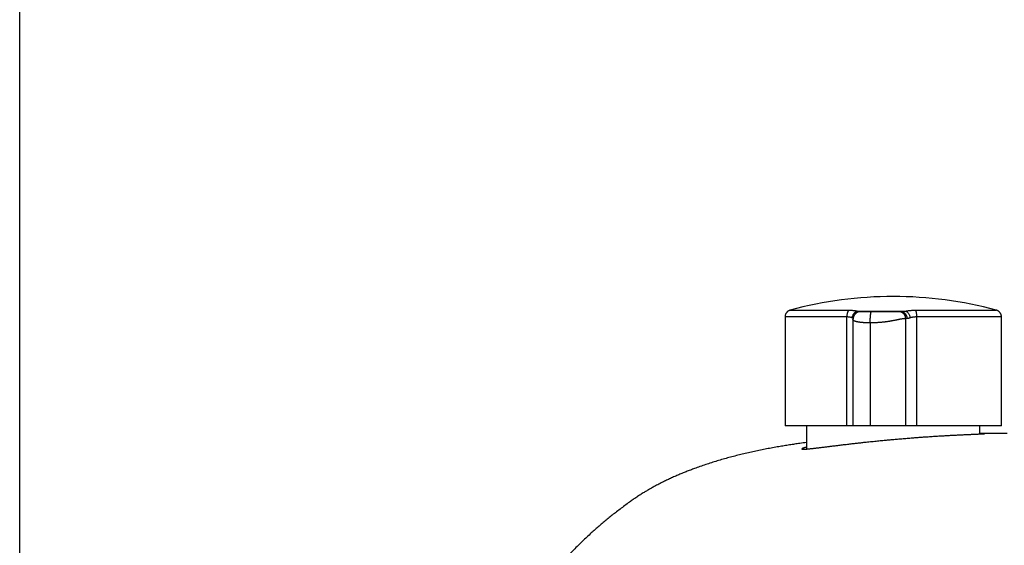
# Model space of a CAD drawing. Header units: millimetres. Extents: x -6792 to 22441, y -13430 to 4653.
# Tile 102 of 256: x -3674.23 to -3667.23, y -8004.6 to -8000.86. Entities that reach past the tile are written whole.
import ezdxf
from ezdxf import colors
from ezdxf.entities.mleader import LeaderData, LeaderLine
from ezdxf.math import Vec2, Vec3

# ---------------------------------------------------------------- set-up
doc = ezdxf.new("R2010")
doc.units = ezdxf.units.MM
doc.layers.add('_A_OPIS', color=253, linetype='Continuous', lineweight=9)
doc.layers.add('_A_ŚCIANY WEWNĘTRZNE', color=7, linetype='Continuous', lineweight=13)
doc.layers.add('Wyposazenie Wew - Urzadzenia Sanitarne', color=6, linetype='Continuous')
doc.styles.get("Standard").update_dxf_attribs({"font": 'arial.ttf'})

# ---------------------------------------------------------------- blocks, each defined once
blk = doc.blocks.new('_Dot')
at = {"color": 0, "linetype": 'ByBlock', "lineweight": -2}
blk.add_line((-0.5, 0), (-1, 0), dxfattribs=at)
at = {"color": 0, "linetype": 'ByBlock', "const_width": 0.5}
blk.add_lwpolyline([(-0.25, 0, 1), (0.25, 0, 1)], format="xyb", close=True, dxfattribs=at)

msp = doc.modelspace()

# ---------------------------------------------------------------- linework, layer by layer
for p, q in [((-3668.2744, -8002.9314), (-3667.9311, -8002.9314)), ((-3668.7894, -8002.9731), (-3668.7894, -8003.7474)), ((-3668.35, -8003.7474), (-3668.35, -8002.9731)), ((-3668.306, -8002.9922), (-3668.306, -8003.7474)), ((-3668.306, -8002.9922), (-3668.306, -8002.9922)), ((-3668.1832, -8003.0151), (-3668.1832, -8003.7474)), ((-3667.9309, -8003.7474), (-3667.9309, -8002.9851)), ((-3667.8536, -8002.9731), (-3667.8536, -8003.7474)), ((-3667.2494, -8003.7474), (-3667.2494, -8002.9731)), ((-3668.35, -8003.7474), (-3668.7894, -8003.7474)), ((-3668.6363, -8003.7474), (-3668.6363, -8003.9127)), ((-3668.3061, -8003.7474), (-3668.35, -8003.7474)), ((-3667.8536, -8003.7474), (-3667.9309, -8003.7474)), ((-3667.2494, -8003.7474), (-3667.8536, -8003.7474)), ((-3667.4024, -8003.8054), (-3667.4024, -8003.7474))]:
    msp.add_line(p, q)
msp.add_arc((-3668.0194, -8005.6346), 2.8071, 74.8647, 105.1366)
for points, knots in [([(-3668.7524, -8002.9248), (-3668.754, -8002.9253), (-3668.7572, -8002.9263), (-3668.7616, -8002.9282), (-3668.7654, -8002.9303), (-3668.7685, -8002.9324), (-3668.7709, -8002.9343), (-3668.7728, -8002.9359), (-3668.7744, -8002.9374), (-3668.7758, -8002.9388), (-3668.7772, -8002.9404), (-3668.7789, -8002.9425), (-3668.7809, -8002.9452), (-3668.7829, -8002.9484), (-3668.7849, -8002.9523), (-3668.7867, -8002.9567), (-3668.7881, -8002.9618), (-3668.7891, -8002.9673), (-3668.7893, -8002.9711), (-3668.7893, -8002.9731)], [0, 0, 0, 0, 0.078431, 0.1516011, 0.2186896, 0.2790502, 0.32217, 0.3604948, 0.3938979, 0.422293, 0.4507485, 0.4935938, 0.5444787, 0.6032665, 0.6696909, 0.7433181, 0.8235147, 0.9094301, 1, 1, 1, 1]), ([(-3668.7524, -8002.9248), (-3668.7523, -8002.9248), (-3668.7522, -8002.9248), (-3668.7506, -8002.9248), (-3668.748, -8002.9248), (-3668.7442, -8002.9248), (-3668.7393, -8002.9248), (-3668.7333, -8002.9248), (-3668.7262, -8002.9248), (-3668.718, -8002.9248), (-3668.7089, -8002.9248), (-3668.6988, -8002.9248), (-3668.6876, -8002.9248), (-3668.6752, -8002.9248), (-3668.6618, -8002.9248), (-3668.6474, -8002.9248), (-3668.6321, -8002.9248), (-3668.6158, -8002.9248), (-3668.5988, -8002.9248), (-3668.581, -8002.9248), (-3668.5624, -8002.9248), (-3668.5428, -8002.9248), (-3668.5223, -8002.9248), (-3668.5009, -8002.9248), (-3668.4788, -8002.9248), (-3668.456, -8002.9248), (-3668.4326, -8002.9248), (-3668.4087, -8002.9248), (-3668.3844, -8002.9248), (-3668.3596, -8002.9248), (-3668.3426, -8002.9248), (-3668.3341, -8002.9248)], [0, 0, 0, 0, 0.030258, 0.064558, 0.099481, 0.134404, 0.169327, 0.204251, 0.239174, 0.273473, 0.307773, 0.342072, 0.376372, 0.411295, 0.446218, 0.481141, 0.516065, 0.550988, 0.585287, 0.619587, 0.653886, 0.688186, 0.723109, 0.758032, 0.792955, 0.827879, 0.862802, 0.897101, 0.931401, 0.9657, 1, 1, 1, 1]), ([(-3668.3341, -8002.9248), (-3668.3352, -8002.9256), (-3668.3374, -8002.9272), (-3668.3404, -8002.9312), (-3668.3432, -8002.9363), (-3668.3457, -8002.9425), (-3668.3476, -8002.9497), (-3668.349, -8002.9573), (-3668.3499, -8002.9652), (-3668.35, -8002.9705), (-3668.35, -8002.9731)], [0, 0, 0, 0, 0.1191402, 0.243165, 0.3706743, 0.5, 0.6293257, 0.756835, 0.8808598, 1, 1, 1, 1]), ([(-3668.3341, -8002.9248), (-3668.3302, -8002.9249), (-3668.3224, -8002.9249), (-3668.3113, -8002.9255), (-3668.3009, -8002.9264), (-3668.2912, -8002.9277), (-3668.2822, -8002.9293), (-3668.277, -8002.9307), (-3668.2744, -8002.9314)], [0, 0, 0, 0, 0.165911, 0.33128, 0.498335, 0.665401, 0.831978, 1, 1, 1, 1]), ([(-3668.3109, -8002.9795), (-3668.3106, -8002.9769), (-3668.3099, -8002.9715), (-3668.3074, -8002.9635), (-3668.3039, -8002.9557), (-3668.2992, -8002.9485), (-3668.2937, -8002.9423), (-3668.2875, -8002.9373), (-3668.2811, -8002.9335), (-3668.2766, -8002.9321), (-3668.2744, -8002.9314)], [0, 0, 0, 0, 0.118749, 0.242699, 0.370375, 0.5, 0.629625, 0.757301, 0.881251, 1, 1, 1, 1]), ([(-3668.2507, -8002.9351), (-3668.2509, -8002.9351), (-3668.2515, -8002.9351), (-3668.2523, -8002.9351), (-3668.2531, -8002.9351), (-3668.2539, -8002.9352), (-3668.2546, -8002.9352), (-3668.2553, -8002.9353), (-3668.2558, -8002.9353), (-3668.2563, -8002.9354), (-3668.2568, -8002.9354), (-3668.2571, -8002.9354), (-3668.2574, -8002.9355), (-3668.2577, -8002.9355), (-3668.258, -8002.9355), (-3668.2584, -8002.9356), (-3668.2588, -8002.9357), (-3668.2594, -8002.9358), (-3668.2602, -8002.9359), (-3668.2616, -8002.9361), (-3668.2642, -8002.9367), (-3668.2675, -8002.9376), (-3668.2711, -8002.939), (-3668.2745, -8002.9405), (-3668.2776, -8002.9421), (-3668.2806, -8002.944), (-3668.283, -8002.9456), (-3668.2848, -8002.9471), (-3668.286, -8002.9481), (-3668.2869, -8002.9489), (-3668.2877, -8002.9495), (-3668.2885, -8002.9503), (-3668.2895, -8002.9513), (-3668.2907, -8002.9525), (-3668.2923, -8002.9543), (-3668.2941, -8002.9565), (-3668.296, -8002.959), (-3668.2976, -8002.9615), (-3668.299, -8002.9639), (-3668.3001, -8002.9662), (-3668.301, -8002.9682), (-3668.3018, -8002.97), (-3668.3025, -8002.9717), (-3668.3031, -8002.9735), (-3668.3037, -8002.9756), (-3668.3043, -8002.9779), (-3668.3049, -8002.9805), (-3668.3053, -8002.9827), (-3668.3056, -8002.9846), (-3668.3057, -8002.9861), (-3668.3059, -8002.9879), (-3668.306, -8002.9899), (-3668.306, -8002.9913), (-3668.306, -8002.9921)], [0, 0, 0, 0, 0.041021, 0.077129, 0.108289, 0.134488, 0.155745, 0.166554, 0.175503, 0.182672, 0.188223, 0.190501, 0.192537, 0.19444, 0.19634, 0.198367, 0.203303, 0.208682, 0.214023, 0.226465, 0.24817, 0.285339, 0.314754, 0.343372, 0.372817, 0.40328, 0.434823, 0.453059, 0.467575, 0.478348, 0.486536, 0.495857, 0.510203, 0.526983, 0.546081, 0.579762, 0.61095, 0.639622, 0.668015, 0.693395, 0.715765, 0.735138, 0.75305, 0.773725, 0.797404, 0.824822, 0.855364, 0.888996, 0.905911, 0.923594, 0.944615, 0.9701, 1, 1, 1, 1]), ([(-3668.2744, -8002.9314), (-3668.2716, -8002.9319), (-3668.2659, -8002.9328), (-3668.2586, -8002.934), (-3668.2522, -8002.9349), (-3668.2489, -8002.935), (-3668.2473, -8002.9351)], [0, 0, 0, 0, 0.266792, 0.520964, 0.764581, 1, 1, 1, 1]), ([(-3668.2506, -8002.9351), (-3668.2505, -8002.9351), (-3668.2502, -8002.9351), (-3668.2491, -8002.9351), (-3668.2477, -8002.9351), (-3668.2459, -8002.9351), (-3668.2437, -8002.9351), (-3668.2412, -8002.9351), (-3668.2382, -8002.9351), (-3668.2352, -8002.9351), (-3668.2323, -8002.9351), (-3668.2296, -8002.9351), (-3668.2267, -8002.9351), (-3668.2237, -8002.9351), (-3668.2206, -8002.9351), (-3668.2172, -8002.9351), (-3668.2135, -8002.9351), (-3668.2097, -8002.9351), (-3668.2064, -8002.9351), (-3668.2039, -8002.9351), (-3668.2023, -8002.9351), (-3668.2007, -8002.9351), (-3668.199, -8002.9351), (-3668.1973, -8002.9351), (-3668.1948, -8002.9351), (-3668.1915, -8002.9351), (-3668.188, -8002.9351), (-3668.1856, -8002.9351), (-3668.1843, -8002.9351), (-3668.183, -8002.9351), (-3668.1817, -8002.9351), (-3668.1804, -8002.9351), (-3668.1791, -8002.9351), (-3668.1781, -8002.9351), (-3668.1773, -8002.9351), (-3668.1768, -8002.9351), (-3668.1763, -8002.9351), (-3668.1754, -8002.9351), (-3668.1746, -8002.9351), (-3668.1742, -8002.9351)], [0, 0, 0, 0, 0.076078, 0.15297, 0.227006, 0.298208, 0.366602, 0.432213, 0.495074, 0.555219, 0.594456, 0.632169, 0.668376, 0.703094, 0.736346, 0.768157, 0.800233, 0.830287, 0.858366, 0.86887, 0.879083, 0.889008, 0.898651, 0.908017, 0.917111, 0.938818, 0.957286, 0.962758, 0.967903, 0.972732, 0.977263, 0.981513, 0.985504, 0.989865, 0.991183, 0.992445, 0.993663, 0.996026, 1, 1, 1, 1]), ([(-3668.1832, -8003.0151), (-3668.1832, -8003.0119), (-3668.1832, -8003.0053), (-3668.183, -8002.9954), (-3668.1826, -8002.9863), (-3668.1822, -8002.9782), (-3668.1817, -8002.9712), (-3668.1812, -8002.9646), (-3668.1806, -8002.9584), (-3668.1799, -8002.9529), (-3668.1791, -8002.948), (-3668.1783, -8002.9439), (-3668.1774, -8002.9402), (-3668.1764, -8002.9373), (-3668.1753, -8002.9354), (-3668.1745, -8002.9352), (-3668.1742, -8002.9351)], [0, 0, 0, 0, 0.076805, 0.156939, 0.239951, 0.303775, 0.368607, 0.434128, 0.5, 0.565872, 0.631393, 0.696225, 0.760049, 0.843061, 0.923195, 1, 1, 1, 1]), ([(-3668.1742, -8002.9351), (-3668.1738, -8002.9351), (-3668.1733, -8002.9351), (-3668.1725, -8002.9351), (-3668.1717, -8002.9351), (-3668.1709, -8002.9351), (-3668.1701, -8002.9351), (-3668.1696, -8002.9351), (-3668.1688, -8002.9351), (-3668.1677, -8002.9351), (-3668.1663, -8002.9351), (-3668.1648, -8002.9351), (-3668.1632, -8002.9351), (-3668.1613, -8002.9351), (-3668.1591, -8002.9351), (-3668.1567, -8002.9351), (-3668.1543, -8002.9351), (-3668.1517, -8002.9351), (-3668.1482, -8002.9351), (-3668.1439, -8002.9351), (-3668.1386, -8002.9351), (-3668.1334, -8002.9351), (-3668.1281, -8002.9351), (-3668.1227, -8002.9351), (-3668.1168, -8002.9351), (-3668.1104, -8002.9351), (-3668.1037, -8002.9351), (-3668.097, -8002.9351), (-3668.0903, -8002.9351), (-3668.0832, -8002.9351), (-3668.0757, -8002.9351), (-3668.0679, -8002.9351), (-3668.0602, -8002.9351), (-3668.0527, -8002.9351), (-3668.0453, -8002.9351), (-3668.0382, -8002.9351), (-3668.0312, -8002.9351), (-3668.0246, -8002.9351), (-3668.0174, -8002.9351), (-3668.0098, -8002.9351), (-3668.0018, -8002.9351), (-3667.9942, -8002.9351), (-3667.987, -8002.9351), (-3667.9826, -8002.9351), (-3667.9803, -8002.9351)], [0, 0, 0, 0, 0.001701, 0.002985, 0.003853, 0.006141, 0.006983, 0.007871, 0.008809, 0.011147, 0.013741, 0.016608, 0.01976, 0.023207, 0.027986, 0.033081, 0.038503, 0.044262, 0.050366, 0.063113, 0.076757, 0.091334, 0.106873, 0.123398, 0.140929, 0.164183, 0.188733, 0.214605, 0.241819, 0.270395, 0.30684, 0.344941, 0.384718, 0.426192, 0.469379, 0.513475, 0.55925, 0.606715, 0.65169, 0.717432, 0.785117, 0.854763, 0.926386, 1, 1, 1, 1]), ([(-3667.9803, -8002.9351), (-3667.9796, -8002.9351), (-3667.9782, -8002.9351), (-3667.975, -8002.9351), (-3667.9711, -8002.9351), (-3667.9677, -8002.9351), (-3667.966, -8002.9351)], [0, 0, 0, 0, 0.250764, 0.5, 0.749236, 1, 1, 1, 1]), ([(-3667.9309, -8002.9851), (-3667.931, -8002.9831), (-3667.9311, -8002.979), (-3667.9323, -8002.9728), (-3667.9341, -8002.9671), (-3667.9364, -8002.9621), (-3667.9389, -8002.9577), (-3667.9419, -8002.9535), (-3667.9453, -8002.9497), (-3667.9491, -8002.9462), (-3667.9532, -8002.9432), (-3667.9576, -8002.9406), (-3667.9625, -8002.9383), (-3667.9681, -8002.9365), (-3667.9743, -8002.9353), (-3667.9783, -8002.9352), (-3667.9803, -8002.9351)], [0, 0, 0, 0, 0.076805, 0.156939, 0.239951, 0.303775, 0.368607, 0.434128, 0.5, 0.565872, 0.631393, 0.696225, 0.760049, 0.843061, 0.923195, 1, 1, 1, 1]), ([(-3667.966, -8002.9351), (-3667.9637, -8002.935), (-3667.9589, -8002.9349), (-3667.9506, -8002.934), (-3667.9413, -8002.9328), (-3667.9346, -8002.9319), (-3667.9311, -8002.9314)], [0, 0, 0, 0, 0.235419, 0.479036, 0.733208, 1, 1, 1, 1]), ([(-3667.966, -8002.9351), (-3667.9642, -8002.9352), (-3667.9605, -8002.9353), (-3667.955, -8002.9365), (-3667.95, -8002.9383), (-3667.9454, -8002.9406), (-3667.9415, -8002.9432), (-3667.9378, -8002.9462), (-3667.9344, -8002.9497), (-3667.9313, -8002.9535), (-3667.9286, -8002.9577), (-3667.9263, -8002.9621), (-3667.9242, -8002.9671), (-3667.9226, -8002.9728), (-3667.9216, -8002.979), (-3667.9214, -8002.9831), (-3667.9214, -8002.9851)], [0, 0, 0, 0, 0.076805, 0.156939, 0.239951, 0.303775, 0.368607, 0.434128, 0.5, 0.565872, 0.631393, 0.696225, 0.760049, 0.843061, 0.923195, 1, 1, 1, 1]), ([(-3667.9311, -8002.9314), (-3667.9278, -8002.9307), (-3667.9211, -8002.9293), (-3667.9102, -8002.9277), (-3667.8988, -8002.9264), (-3667.8868, -8002.9255), (-3667.8744, -8002.9249), (-3667.8658, -8002.9249), (-3667.8616, -8002.9248)], [0, 0, 0, 0, 0.167999, 0.334577, 0.501664, 0.668698, 0.834066, 1, 1, 1, 1]), ([(-3667.9311, -8002.9314), (-3667.9293, -8002.9321), (-3667.9256, -8002.9335), (-3667.9201, -8002.9373), (-3667.9149, -8002.9423), (-3667.9101, -8002.9485), (-3667.906, -8002.9557), (-3667.9027, -8002.9635), (-3667.9004, -8002.9715), (-3667.8996, -8002.9769), (-3667.8992, -8002.9795)], [0, 0, 0, 0, 0.118749, 0.242699, 0.370375, 0.5, 0.629625, 0.757301, 0.881251, 1, 1, 1, 1]), ([(-3667.8616, -8002.9248), (-3667.8522, -8002.9248), (-3667.8335, -8002.9248), (-3667.8057, -8002.9248), (-3667.7783, -8002.9248), (-3667.7512, -8002.9248), (-3667.7247, -8002.9248), (-3667.6988, -8002.9248), (-3667.6736, -8002.9248), (-3667.6489, -8002.9248), (-3667.6245, -8002.9248), (-3667.6007, -8002.9248), (-3667.5773, -8002.9248), (-3667.5546, -8002.9248), (-3667.5327, -8002.9248), (-3667.5116, -8002.9248), (-3667.4914, -8002.9248), (-3667.4722, -8002.9248), (-3667.4537, -8002.9248), (-3667.436, -8002.9248), (-3667.4191, -8002.9248), (-3667.403, -8002.9248), (-3667.3878, -8002.9248), (-3667.3736, -8002.9248), (-3667.3606, -8002.9248), (-3667.3485, -8002.9248), (-3667.3376, -8002.9248), (-3667.3277, -8002.9248), (-3667.3187, -8002.9248), (-3667.3108, -8002.9248), (-3667.3039, -8002.9248), (-3667.2982, -8002.9248), (-3667.2935, -8002.9248), (-3667.29, -8002.9248), (-3667.2877, -8002.9248), (-3667.2864, -8002.9248), (-3667.2864, -8002.9248), (-3667.2864, -8002.9248)], [0, 0, 0, 0, 0.02907, 0.058141, 0.087211, 0.116281, 0.145352, 0.173903, 0.202454, 0.231005, 0.259557, 0.288627, 0.317697, 0.346768, 0.375838, 0.404908, 0.433459, 0.462011, 0.490562, 0.519113, 0.548184, 0.577254, 0.606324, 0.635395, 0.664465, 0.693016, 0.721567, 0.750119, 0.77867, 0.80774, 0.836811, 0.865881, 0.894951, 0.924021, 0.952573, 0.981124, 1, 1, 1, 1]), ([(-3667.8616, -8002.9248), (-3667.861, -8002.9256), (-3667.8599, -8002.9272), (-3667.8584, -8002.9312), (-3667.857, -8002.9363), (-3667.8558, -8002.9425), (-3667.8548, -8002.9497), (-3667.8541, -8002.9573), (-3667.8537, -8002.9652), (-3667.8536, -8002.9705), (-3667.8536, -8002.9731)], [0, 0, 0, 0, 0.11914, 0.243165, 0.370674, 0.5, 0.629326, 0.756835, 0.88086, 1, 1, 1, 1]), ([(-3667.2494, -8002.9731), (-3667.2494, -8002.9714), (-3667.2495, -8002.9681), (-3667.2503, -8002.9634), (-3667.2513, -8002.9591), (-3667.2525, -8002.9556), (-3667.2537, -8002.9527), (-3667.2547, -8002.9505), (-3667.2558, -8002.9486), (-3667.2568, -8002.9469), (-3667.2579, -8002.945), (-3667.2595, -8002.9429), (-3667.2616, -8002.9403), (-3667.2642, -8002.9375), (-3667.2674, -8002.9346), (-3667.2712, -8002.9317), (-3667.2757, -8002.9289), (-3667.2807, -8002.9265), (-3667.2844, -8002.9254), (-3667.2863, -8002.9248)], [0, 0, 0, 0, 0.07845, 0.151634, 0.218731, 0.279096, 0.322217, 0.36054, 0.39394, 0.422331, 0.450782, 0.49362, 0.544498, 0.60328, 0.669699, 0.743322, 0.823516, 0.90943, 1, 1, 1, 1]), ([(-3668.35, -8002.9731), (-3668.3635, -8002.9731), (-3668.3904, -8002.9731), (-3668.4292, -8002.9731), (-3668.4667, -8002.9731), (-3668.5027, -8002.9731), (-3668.537, -8002.9731), (-3668.5695, -8002.9731), (-3668.6001, -8002.9731), (-3668.6287, -8002.9731), (-3668.6553, -8002.9731), (-3668.6797, -8002.9731), (-3668.7018, -8002.9731), (-3668.7215, -8002.9731), (-3668.7389, -8002.9731), (-3668.7538, -8002.9731), (-3668.7661, -8002.9731), (-3668.7759, -8002.9731), (-3668.7832, -8002.9731), (-3668.7876, -8002.9731), (-3668.7896, -8002.9731), (-3668.7892, -8002.9731), (-3668.7891, -8002.9731)], [0, 0, 0, 0, 0.051969, 0.103938, 0.155907, 0.207876, 0.259845, 0.311814, 0.363783, 0.415752, 0.467721, 0.51969, 0.571659, 0.623628, 0.675597, 0.727566, 0.779535, 0.831504, 0.883473, 0.935442, 0.987411, 1, 1, 1, 1]), ([(-3668.3109, -8002.9795), (-3668.3126, -8002.9788), (-3668.3161, -8002.9775), (-3668.322, -8002.9759), (-3668.3284, -8002.9746), (-3668.3352, -8002.9737), (-3668.3424, -8002.9732), (-3668.3475, -8002.9731), (-3668.35, -8002.9731)], [0, 0, 0, 0, 0.1721607, 0.3417805, 0.5091093, 0.6744073, 0.8379446, 1, 1, 1, 1]), ([(-3668.3052, -8002.982), (-3668.3057, -8002.9817), (-3668.3075, -8002.981), (-3668.3095, -8002.9801), (-3668.3109, -8002.9795)], [0, 0, 0, 0, 0.333283, 1, 1, 1, 1]), ([(-3668.1832, -8003.0151), (-3668.1858, -8003.0151), (-3668.191, -8003.0151), (-3668.1985, -8003.015), (-3668.206, -8003.0148), (-3668.2132, -8003.0146), (-3668.2203, -8003.0143), (-3668.2271, -8003.0139), (-3668.2337, -8003.0135), (-3668.2401, -8003.013), (-3668.2458, -8003.0125), (-3668.2511, -8003.0119), (-3668.2546, -8003.0115), (-3668.2569, -8003.0112), (-3668.2581, -8003.0111), (-3668.2593, -8003.0109), (-3668.2605, -8003.0107), (-3668.2616, -8003.0106), (-3668.2636, -8003.0103), (-3668.2665, -8003.0098), (-3668.2702, -8003.0092), (-3668.2739, -8003.0084), (-3668.2777, -8003.0076), (-3668.2814, -8003.0067), (-3668.2847, -8003.0058), (-3668.2877, -8003.0049), (-3668.2904, -8003.0041), (-3668.2929, -8003.0031), (-3668.2953, -8003.0022), (-3668.2974, -8003.0011), (-3668.2997, -8002.9999), (-3668.3017, -8002.9986), (-3668.3034, -8002.9972), (-3668.3046, -8002.9958), (-3668.3054, -8002.9946), (-3668.3059, -8002.9935), (-3668.306, -8002.9927), (-3668.306, -8002.9923), (-3668.306, -8002.9922)], [0, 0, 0, 0, 0.01917, 0.038292, 0.057502, 0.076956, 0.09682, 0.117269, 0.138479, 0.160625, 0.183871, 0.204366, 0.225833, 0.231627, 0.237495, 0.243437, 0.249456, 0.255552, 0.261727, 0.28189, 0.304533, 0.329846, 0.358036, 0.389317, 0.423917, 0.45358, 0.485546, 0.519924, 0.556824, 0.596349, 0.638597, 0.700325, 0.760775, 0.819502, 0.876112, 0.93026, 0.981648, 1, 1, 1, 1]), ([(-3667.9309, -8002.9851), (-3667.9326, -8002.9851), (-3667.9361, -8002.9852), (-3667.9416, -8002.9855), (-3667.9475, -8002.9861), (-3667.9535, -8002.9869), (-3667.9597, -8002.9878), (-3667.9643, -8002.9886), (-3667.9673, -8002.9891), (-3667.9684, -8002.9893), (-3667.9696, -8002.9895), (-3667.9707, -8002.9897), (-3667.9723, -8002.9901), (-3667.9748, -8002.9905), (-3667.9783, -8002.9912), (-3667.9822, -8002.992), (-3667.9866, -8002.9929), (-3667.9913, -8002.9939), (-3667.9971, -8002.9951), (-3668.0042, -8002.9965), (-3668.0127, -8002.9982), (-3668.021, -8002.9998), (-3668.0285, -8003.0012), (-3668.0347, -8003.0023), (-3668.0409, -8003.0034), (-3668.0469, -8003.0044), (-3668.0528, -8003.0053), (-3668.0585, -8003.0062), (-3668.0642, -8003.007), (-3668.0697, -8003.0078), (-3668.075, -8003.0085), (-3668.0806, -8003.0092), (-3668.0848, -8003.0097), (-3668.0875, -8003.01), (-3668.0883, -8003.0101), (-3668.0891, -8003.0101), (-3668.0898, -8003.0102), (-3668.0906, -8003.0103), (-3668.0935, -8003.0106), (-3668.0985, -8003.0111), (-3668.106, -8003.0118), (-3668.1135, -8003.0124), (-3668.1211, -8003.013), (-3668.1288, -8003.0135), (-3668.1365, -8003.0139), (-3668.1442, -8003.0143), (-3668.152, -8003.0146), (-3668.1598, -8003.0148), (-3668.1676, -8003.015), (-3668.1754, -8003.0151), (-3668.1806, -8003.0151), (-3668.1832, -8003.0151)], [0, 0, 0, 0, 0.047929, 0.097632, 0.148959, 0.20173, 0.249192, 0.297439, 0.305998, 0.314574, 0.323166, 0.331729, 0.336957, 0.358592, 0.382731, 0.408606, 0.436117, 0.465151, 0.495573, 0.53725, 0.580638, 0.625264, 0.652229, 0.677298, 0.700547, 0.722056, 0.741908, 0.760187, 0.77698, 0.792763, 0.807157, 0.82025, 0.835675, 0.837547, 0.839386, 0.841193, 0.842966, 0.844708, 0.846419, 0.862519, 0.877721, 0.8921, 0.905742, 0.918737, 0.931183, 0.943183, 0.95484, 0.966256, 0.977529, 0.98875, 1, 1, 1, 1]), ([(-3667.8992, -8002.9795), (-3667.9009, -8002.9801), (-3667.9044, -8002.9812), (-3667.9089, -8002.9826), (-3667.9134, -8002.9839), (-3667.9176, -8002.9848), (-3667.9202, -8002.985), (-3667.9214, -8002.9851)], [0, 0, 0, 0, 0.2023635, 0.3901898, 0.5636404, 0.7972661, 1, 1, 1, 1]), ([(-3667.8536, -8002.9731), (-3667.8564, -8002.9731), (-3667.8619, -8002.9732), (-3667.8699, -8002.9737), (-3667.8778, -8002.9746), (-3667.8853, -8002.9759), (-3667.8925, -8002.9775), (-3667.8969, -8002.9788), (-3667.8992, -8002.9795)], [0, 0, 0, 0, 0.162055, 0.325593, 0.490891, 0.658219, 0.827839, 1, 1, 1, 1]), ([(-3667.2495, -8002.9731), (-3667.2494, -8002.9731), (-3667.249, -8002.9731), (-3667.2507, -8002.9731), (-3667.2548, -8002.9731), (-3667.2617, -8002.9731), (-3667.2712, -8002.9731), (-3667.2832, -8002.9731), (-3667.2978, -8002.9731), (-3667.3149, -8002.9731), (-3667.3343, -8002.9731), (-3667.3561, -8002.9731), (-3667.3802, -8002.9731), (-3667.4065, -8002.9731), (-3667.4349, -8002.9731), (-3667.4653, -8002.9731), (-3667.4976, -8002.9731), (-3667.5316, -8002.9731), (-3667.5674, -8002.9731), (-3667.6047, -8002.9731), (-3667.6434, -8002.9731), (-3667.6834, -8002.9731), (-3667.7246, -8002.9731), (-3667.7667, -8002.9731), (-3667.8097, -8002.9731), (-3667.839, -8002.9731), (-3667.8536, -8002.9731)], [0, 0, 0, 0, 0.005033, 0.048292, 0.091552, 0.134811, 0.17807, 0.22133, 0.264589, 0.307849, 0.351108, 0.394368, 0.437627, 0.480887, 0.524146, 0.567405, 0.610665, 0.653924, 0.697184, 0.740443, 0.783703, 0.826962, 0.870222, 0.913481, 0.956741, 1, 1, 1, 1]), ([(-3668.1832, -8003.7474), (-3668.1859, -8003.7474), (-3668.1911, -8003.7474), (-3668.1987, -8003.7474), (-3668.2061, -8003.7474), (-3668.2131, -8003.7474), (-3668.2198, -8003.7474), (-3668.2261, -8003.7474), (-3668.2322, -8003.7474), (-3668.238, -8003.7474), (-3668.2436, -8003.7474), (-3668.2488, -8003.7474), (-3668.2537, -8003.7474), (-3668.2584, -8003.7474), (-3668.2629, -8003.7474), (-3668.2672, -8003.7474), (-3668.2714, -8003.7474), (-3668.2755, -8003.7474), (-3668.2793, -8003.7474), (-3668.2828, -8003.7474), (-3668.286, -8003.7474), (-3668.2889, -8003.7474), (-3668.2917, -8003.7474), (-3668.2943, -8003.7474), (-3668.2966, -8003.7474), (-3668.2987, -8003.7474), (-3668.3005, -8003.7474), (-3668.3021, -8003.7474), (-3668.3035, -8003.7474), (-3668.3047, -8003.7474), (-3668.3054, -8003.7474), (-3668.3059, -8003.7474), (-3668.3061, -8003.7474), (-3668.306, -8003.7474), (-3668.306, -8003.7474)], [0, 0, 0, 0, 0.019721, 0.03899, 0.057967, 0.076814, 0.095683, 0.114718, 0.134051, 0.153798, 0.17406, 0.194923, 0.216457, 0.238722, 0.261761, 0.285612, 0.313317, 0.342096, 0.371961, 0.402918, 0.434962, 0.468086, 0.502274, 0.541086, 0.581133, 0.622379, 0.664784, 0.708307, 0.762973, 0.819155, 0.87676, 0.935693, 0.995855, 1, 1, 1, 1]), ([(-3667.9309, -8003.7474), (-3667.9327, -8003.7474), (-3667.9362, -8003.7474), (-3667.9418, -8003.7474), (-3667.9475, -8003.7474), (-3667.9533, -8003.7474), (-3667.9594, -8003.7474), (-3667.9657, -8003.7474), (-3667.9718, -8003.7474), (-3667.9776, -8003.7474), (-3667.9831, -8003.7474), (-3667.9888, -8003.7474), (-3667.9946, -8003.7474), (-3668.0007, -8003.7474), (-3668.0069, -8003.7474), (-3668.0131, -8003.7474), (-3668.0192, -8003.7474), (-3668.0252, -8003.7474), (-3668.0313, -8003.7474), (-3668.0376, -8003.7474), (-3668.0441, -8003.7474), (-3668.0503, -8003.7474), (-3668.0563, -8003.7474), (-3668.0618, -8003.7474), (-3668.0674, -8003.7474), (-3668.0732, -8003.7474), (-3668.0791, -8003.7474), (-3668.0852, -8003.7474), (-3668.0913, -8003.7474), (-3668.0974, -8003.7474), (-3668.1038, -8003.7474), (-3668.1102, -8003.7474), (-3668.1168, -8003.7474), (-3668.1236, -8003.7474), (-3668.1305, -8003.7474), (-3668.1375, -8003.7474), (-3668.1448, -8003.7474), (-3668.1521, -8003.7474), (-3668.1597, -8003.7474), (-3668.1674, -8003.7474), (-3668.1753, -8003.7474), (-3668.1805, -8003.7474), (-3668.1832, -8003.7474)], [0, 0, 0, 0, 0.049887, 0.099698, 0.149297, 0.198547, 0.247314, 0.295466, 0.34287, 0.379507, 0.415541, 0.45091, 0.485556, 0.519419, 0.552445, 0.584578, 0.61163, 0.637943, 0.663488, 0.688238, 0.712168, 0.735259, 0.752802, 0.769811, 0.786283, 0.802217, 0.817617, 0.832489, 0.846477, 0.85999, 0.873048, 0.885678, 0.897914, 0.909797, 0.921379, 0.932718, 0.943882, 0.954949, 0.966002, 0.977133, 0.988433, 1, 1, 1, 1]), ([(-3668.6363, -8003.8994), (-3668.6374, -8003.8997), (-3668.64, -8003.9004), (-3668.6436, -8003.9014), (-3668.6474, -8003.9025), (-3668.6509, -8003.9035), (-3668.6542, -8003.9046), (-3668.6574, -8003.9056), (-3668.6603, -8003.9066), (-3668.6628, -8003.9076), (-3668.6649, -8003.9085), (-3668.6666, -8003.9093), (-3668.668, -8003.9102), (-3668.669, -8003.911), (-3668.6695, -8003.9118), (-3668.6692, -8003.9124), (-3668.6683, -8003.9129), (-3668.6668, -8003.9133), (-3668.6649, -8003.9136), (-3668.6626, -8003.9138), (-3668.6601, -8003.9138), (-3668.6573, -8003.9138), (-3668.654, -8003.9138), (-3668.6503, -8003.9136), (-3668.6459, -8003.9134), (-3668.6405, -8003.9131), (-3668.6341, -8003.9126), (-3668.627, -8003.912), (-3668.6195, -8003.9113), (-3668.6117, -8003.9105), (-3668.6041, -8003.9097), (-3668.5966, -8003.9089), (-3668.5891, -8003.9081), (-3668.5813, -8003.9072), (-3668.5732, -8003.9062), (-3668.5647, -8003.9052), (-3668.555, -8003.9041), (-3668.5439, -8003.9027), (-3668.5314, -8003.9012), (-3668.5184, -8003.8996), (-3668.5053, -8003.898), (-3668.4922, -8003.8964), (-3668.4798, -8003.8948), (-3668.4677, -8003.8933), (-3668.456, -8003.8919), (-3668.444, -8003.8904), (-3668.4317, -8003.8889), (-3668.4192, -8003.8874), (-3668.4052, -8003.8856), (-3668.3895, -8003.8837), (-3668.3721, -8003.8816), (-3668.3544, -8003.8795), (-3668.3368, -8003.8775), (-3668.3196, -8003.8754), (-3668.3035, -8003.8736), (-3668.2881, -8003.8718), (-3668.2733, -8003.8701), (-3668.2583, -8003.8685), (-3668.2432, -8003.8668), (-3668.2279, -8003.8651), (-3668.2109, -8003.8633), (-3668.1922, -8003.8613), (-3668.1718, -8003.8591), (-3668.1511, -8003.857), (-3668.131, -8003.855), (-3668.1114, -8003.853), (-3668.0934, -8003.8513), (-3668.0763, -8003.8497), (-3668.0596, -8003.8481), (-3668.0423, -8003.8465), (-3668.0243, -8003.8448), (-3668.0063, -8003.8432), (-3667.9878, -8003.8416), (-3667.9689, -8003.84), (-3667.9495, -8003.8383), (-3667.9301, -8003.8367), (-3667.9109, -8003.8352), (-3667.8919, -8003.8337), (-3667.8741, -8003.8323), (-3667.8574, -8003.831), (-3667.8419, -8003.8299), (-3667.8264, -8003.8287), (-3667.8109, -8003.8276), (-3667.7956, -8003.8266), (-3667.7789, -8003.8254), (-3667.7609, -8003.8242), (-3667.7417, -8003.8229), (-3667.7227, -8003.8217), (-3667.7046, -8003.8206), (-3667.6873, -8003.8195), (-3667.6719, -8003.8186), (-3667.6575, -8003.8178), (-3667.6443, -8003.817), (-3667.6312, -8003.8163), (-3667.6184, -8003.8156), (-3667.6058, -8003.8149), (-3667.5922, -8003.8142), (-3667.5777, -8003.8134), (-3667.5625, -8003.8127), (-3667.5477, -8003.8119), (-3667.5339, -8003.8113), (-3667.5209, -8003.8106), (-3667.5095, -8003.8101), (-3667.4991, -8003.8096), (-3667.4896, -8003.8092), (-3667.4804, -8003.8088), (-3667.4716, -8003.8084), (-3667.4631, -8003.808), (-3667.454, -8003.8077), (-3667.4447, -8003.8073), (-3667.4351, -8003.8068), (-3667.4262, -8003.8065), (-3667.4181, -8003.8061), (-3667.4109, -8003.8058), (-3667.4048, -8003.8055), (-3667.3995, -8003.8053), (-3667.3948, -8003.8051), (-3667.3905, -8003.8049), (-3667.3866, -8003.8047), (-3667.3831, -8003.8045), (-3667.3797, -8003.8043), (-3667.3765, -8003.8042), (-3667.3737, -8003.804), (-3667.3716, -8003.8038), (-3667.3702, -8003.8036), (-3667.3694, -8003.8035), (-3667.3693, -8003.8034), (-3667.3696, -8003.8033), (-3667.3703, -8003.8032), (-3667.3714, -8003.8031), (-3667.3729, -8003.803), (-3667.3748, -8003.8029), (-3667.3774, -8003.8029), (-3667.3807, -8003.8028), (-3667.385, -8003.8027), (-3667.3899, -8003.8027), (-3667.3954, -8003.8026), (-3667.3996, -8003.8026), (-3667.402, -8003.8026), (-3667.4024, -8003.8026)], [0, 0, 0, 0, 0.0042792, 0.0099787, 0.0156781, 0.021404, 0.0271325, 0.0336812, 0.0402309, 0.0467796, 0.0533655, 0.0599525, 0.0665385, 0.075105, 0.0836716, 0.0922755, 0.1008795, 0.1086514, 0.1164303, 0.1228835, 0.1293378, 0.135791, 0.1422804, 0.1487709, 0.1552604, 0.1636998, 0.1721392, 0.1806144, 0.1890896, 0.1967438, 0.2044047, 0.2108416, 0.2172794, 0.2237163, 0.2301885, 0.2366616, 0.2431338, 0.2515487, 0.2599637, 0.2684131, 0.2768626, 0.2844923, 0.2921284, 0.2986405, 0.3051535, 0.3116655, 0.3182132, 0.3247618, 0.3313095, 0.3398225, 0.3483355, 0.3568835, 0.3654316, 0.3731504, 0.3808757, 0.3874612, 0.3940477, 0.4006332, 0.4072552, 0.4138782, 0.4205002, 0.4291111, 0.4377221, 0.4463692, 0.4550164, 0.4628257, 0.4706418, 0.477228, 0.4838183, 0.4911381, 0.498458, 0.5058002, 0.5131423, 0.5210725, 0.5290028, 0.5369615, 0.5449203, 0.5527456, 0.5605779, 0.5671458, 0.5737147, 0.5802826, 0.5868873, 0.593493, 0.6000978, 0.6086872, 0.6172766, 0.6259026, 0.6345286, 0.6423194, 0.650117, 0.6566572, 0.6631984, 0.6697386, 0.6763153, 0.682893, 0.6894697, 0.6980223, 0.7065749, 0.7151638, 0.7237526, 0.7315096, 0.7392733, 0.7458024, 0.7523325, 0.7588616, 0.765427, 0.7719935, 0.7785589, 0.7870967, 0.7956344, 0.8042082, 0.812782, 0.8205252, 0.8282751, 0.8348041, 0.841334, 0.847863, 0.8544283, 0.8609946, 0.8675599, 0.8760975, 0.884635, 0.8932085, 0.9017821, 0.909525, 0.9172746, 0.9238053, 0.930337, 0.9368677, 0.9434348, 0.9500028, 0.9565699, 0.9651097, 0.9736495, 0.9822254, 0.9908012, 0.9985463, 1, 1, 1, 1]), ([(-3667.2092, -8003.802), (-3667.2108, -8003.802), (-3667.2135, -8003.802), (-3667.2172, -8003.802), (-3667.22, -8003.802), (-3667.2225, -8003.8019), (-3667.2249, -8003.8019), (-3667.2271, -8003.8019), (-3667.2291, -8003.8019), (-3667.231, -8003.8019), (-3667.2331, -8003.8019), (-3667.2352, -8003.8018), (-3667.2377, -8003.8018), (-3667.241, -8003.8018), (-3667.2452, -8003.8018), (-3667.2501, -8003.8018), (-3667.2544, -8003.8017), (-3667.2578, -8003.8017), (-3667.2602, -8003.8017), (-3667.2624, -8003.8017), (-3667.2643, -8003.8017), (-3667.2661, -8003.8017), (-3667.2677, -8003.8017), (-3667.2695, -8003.8016), (-3667.2715, -8003.8016), (-3667.2737, -8003.8016), (-3667.276, -8003.8016), (-3667.2782, -8003.8016), (-3667.2806, -8003.8016), (-3667.283, -8003.8016), (-3667.2855, -8003.8016), (-3667.2881, -8003.8016), (-3667.2916, -8003.8015), (-3667.2959, -8003.8015), (-3667.3005, -8003.8015), (-3667.3044, -8003.8015), (-3667.3076, -8003.8015), (-3667.3105, -8003.8015), (-3667.3132, -8003.8015), (-3667.3159, -8003.8015), (-3667.3183, -8003.8015), (-3667.3206, -8003.8014), (-3667.323, -8003.8014), (-3667.3257, -8003.8014), (-3667.3285, -8003.8014), (-3667.3316, -8003.8014), (-3667.3347, -8003.8014), (-3667.3376, -8003.8014), (-3667.3403, -8003.8014), (-3667.3429, -8003.8014), (-3667.3453, -8003.8014), (-3667.3474, -8003.8014), (-3667.3492, -8003.8014), (-3667.3513, -8003.8014), (-3667.3538, -8003.8014), (-3667.3567, -8003.8014), (-3667.3591, -8003.8014), (-3667.3611, -8003.8014), (-3667.3628, -8003.8014), (-3667.3647, -8003.8014), (-3667.3668, -8003.8014), (-3667.3691, -8003.8014), (-3667.3715, -8003.8014), (-3667.374, -8003.8014), (-3667.3769, -8003.8014), (-3667.38, -8003.8014), (-3667.3833, -8003.8014), (-3667.3863, -8003.8014), (-3667.3888, -8003.8014), (-3667.391, -8003.8014), (-3667.3931, -8003.8014), (-3667.3952, -8003.8014), (-3667.3974, -8003.8014), (-3667.3998, -8003.8014), (-3667.4015, -8003.8014), (-3667.4024, -8003.8014)], [0, 0, 0, 0, 0.025346, 0.041514, 0.055857, 0.06875, 0.08098, 0.092572, 0.102123, 0.112108, 0.12253, 0.133537, 0.146021, 0.160132, 0.184501, 0.210263, 0.236236, 0.250249, 0.263083, 0.274263, 0.283805, 0.292587, 0.301103, 0.309352, 0.320331, 0.331606, 0.343364, 0.355775, 0.366984, 0.379486, 0.392895, 0.406407, 0.419997, 0.446769, 0.473511, 0.49133, 0.507531, 0.522448, 0.536266, 0.54984, 0.563598, 0.574662, 0.586898, 0.600495, 0.615341, 0.631272, 0.648204, 0.662699, 0.676923, 0.690761, 0.703171, 0.713907, 0.72309, 0.731765, 0.746959, 0.761608, 0.777025, 0.784694, 0.793131, 0.802937, 0.814112, 0.826455, 0.839046, 0.851769, 0.864615, 0.883765, 0.901031, 0.916411, 0.929903, 0.940738, 0.951503, 0.96226, 0.973257, 0.985821, 1, 1, 1, 1]), ([(-3668.6363, -8003.8661), (-3668.6518, -8003.8682), (-3668.68, -8003.872), (-3668.7207, -8003.8779), (-3668.7585, -8003.8837), (-3668.7963, -8003.8897), (-3668.8359, -8003.8964), (-3668.8774, -8003.9038), (-3668.9207, -8003.912), (-3668.9639, -8003.9206), (-3669.0071, -8003.9297), (-3669.0502, -8003.9393), (-3669.093, -8003.9493), (-3669.1354, -8003.9598), (-3669.1776, -8003.9708), (-3669.2196, -8003.9823), (-3669.2613, -8003.9944), (-3669.3026, -8004.007), (-3669.3436, -8004.0202), (-3669.3844, -8004.034), (-3669.4216, -8004.0472), (-3669.4551, -8004.0597), (-3669.4852, -8004.0712), (-3669.515, -8004.0832), (-3669.5448, -8004.0956), (-3669.5743, -8004.1084), (-3669.6038, -8004.1217), (-3669.633, -8004.1354), (-3669.6634, -8004.1503), (-3669.6949, -8004.1665), (-3669.7239, -8004.1821), (-3669.7491, -8004.1961), (-3669.7705, -8004.2085), (-3669.7936, -8004.2223), (-3669.8183, -8004.2377), (-3669.8445, -8004.2548), (-3669.8704, -8004.2723), (-3669.8989, -8004.2924), (-3669.9298, -8004.3151), (-3669.9633, -8004.3402), (-3669.9952, -8004.3648), (-3670.0257, -8004.3889), (-3670.0547, -8004.4124), (-3670.0834, -8004.4362), (-3670.1119, -8004.4604), (-3670.14, -8004.485), (-3670.1693, -8004.5112), (-3670.1996, -8004.5391), (-3670.2308, -8004.5687), (-3670.2616, -8004.5988), (-3670.292, -8004.6294), (-3670.3219, -8004.6606), (-3670.3497, -8004.6905), (-3670.3756, -8004.7191), (-3670.3995, -8004.7463), (-3670.423, -8004.7739), (-3670.4462, -8004.8018), (-3670.4689, -8004.83), (-3670.4913, -8004.8587), (-3670.5133, -8004.8876), (-3670.5358, -8004.9181), (-3670.5588, -8004.9503), (-3670.582, -8004.9842), (-3670.6048, -8005.0184), (-3670.6269, -8005.0531), (-3670.6485, -8005.0882), (-3670.6696, -8005.1237), (-3670.69, -8005.1596), (-3670.7082, -8005.1929), (-3670.7244, -8005.2237), (-3670.7387, -8005.2517), (-3670.7526, -8005.28), (-3670.7662, -8005.3084), (-3670.7794, -8005.3371), (-3670.7923, -8005.3661), (-3670.8048, -8005.3954), (-3670.8171, -8005.425), (-3670.8289, -8005.4547), (-3670.8414, -8005.4875), (-3670.8545, -8005.5234), (-3670.868, -8005.5624), (-3670.8808, -8005.6016), (-3670.893, -8005.641), (-3670.9046, -8005.6807), (-3670.915, -8005.7187), (-3670.9243, -8005.7551), (-3670.9327, -8005.7897), (-3670.9407, -8005.8243), (-3670.9482, -8005.8592), (-3670.9552, -8005.8941), (-3670.9619, -8005.9292), (-3670.968, -8005.9644), (-3670.9741, -8006.0015), (-3670.9799, -8006.0407), (-3670.9855, -8006.0819), (-3670.9905, -8006.1232), (-3670.9952, -8006.1661), (-3670.9994, -8006.2106), (-3671.0031, -8006.2568), (-3671.0062, -8006.303), (-3671.0087, -8006.3492), (-3671.0106, -8006.3956), (-3671.012, -8006.442), (-3671.0128, -8006.4884), (-3671.0129, -8006.5193), (-3671.0129, -8006.5348)], [0, 0, 0, 0, 0.011884, 0.021541, 0.031198, 0.040858, 0.050517, 0.061658, 0.072798, 0.083938, 0.09509, 0.106242, 0.117393, 0.128399, 0.139405, 0.150419, 0.161432, 0.172305, 0.183178, 0.19406, 0.204942, 0.213072, 0.221203, 0.229333, 0.237463, 0.245619, 0.253775, 0.261931, 0.270086, 0.279443, 0.288799, 0.295047, 0.301296, 0.307544, 0.315447, 0.323352, 0.331258, 0.339161, 0.34974, 0.36032, 0.370899, 0.380327, 0.389756, 0.399185, 0.408626, 0.418068, 0.427509, 0.43839, 0.449271, 0.460152, 0.471056, 0.481961, 0.492865, 0.502019, 0.511174, 0.520329, 0.529483, 0.538667, 0.547851, 0.557036, 0.566219, 0.5766, 0.586982, 0.597364, 0.607745, 0.618173, 0.628604, 0.639034, 0.649463, 0.65742, 0.665378, 0.673335, 0.681305, 0.689275, 0.697245, 0.705338, 0.713432, 0.721531, 0.729629, 0.740047, 0.750464, 0.760882, 0.771325, 0.781768, 0.792212, 0.801205, 0.8102, 0.819195, 0.828189, 0.837207, 0.846227, 0.855246, 0.864265, 0.874765, 0.885266, 0.895775, 0.906283, 0.917982, 0.929681, 0.941381, 0.953079, 0.964809, 0.97654, 0.98827, 1, 1, 1, 1])]:
    msp.add_open_spline(points, degree=3, knots=knots)
msp.add_open_spline([(-3667.9214, -8002.9851), (-3667.9228, -8002.9851), (-3667.9258, -8002.9851), (-3667.929, -8002.9851), (-3667.9303, -8002.9851), (-3667.9309, -8002.9851)], degree=3)
at = {"layer": '_A_ŚCIANY WEWNĘTRZNE', "ltscale": 20}
msp.add_lwpolyline([(-3674.2344, -7907.1628), (-3674.2344, -8170.4699)], dxfattribs=at)
msp.add_lwpolyline([(-3674.2344, -7907.1628), (-3674.2344, -8170.4699)], dxfattribs=at)
at = {"layer": 'Wyposazenie Wew - Urzadzenia Sanitarne'}
msp.add_lwpolyline([(-3660.846, -8170.4699), (-3674.2344, -8170.4699), (-3674.2344, -7907.1628)], dxfattribs=at)

# ---------------------------------------------------------------- leaders
at = {"layer": '_A_OPIS', "linetype": 'ByBlock'}
ml = msp.add_multileader_mtext('Standard', dxfattribs=at)
ml.set_content('COKOLIKI PRZYŚCIENNE O WYS. OK. 7-8 CM\\PZ PŁYTEK FORMATU 60X120CM CIĘTYCH\\PWZDŁUŻ NA 7-8 NP. OPTIMUM GRAND\\PCOLOURS GRAPHITE MAT FUGA 2 MM\\PO KOLORZE ZBLIŻONYM DO\\PPŁYTKI (GRAFIT)', color=256)
ml.set_leader_properties(color=256, linetype='ByLayer', lineweight=-1)
ml.set_arrow_properties(name='DOT')
ml.build(insert=Vec2(0, 0))
ml.multileader.update_dxf_attribs({"text_left_attachment_type": 6, "text_right_attachment_type": 5, "dogleg_length": 3, "arrow_head_size": 6})
ctx = ml.context
ctx.base_point, ctx.char_height, ctx.arrow_head_size, ctx.plane_origin, ctx.plane_x_axis, ctx.plane_y_axis = Vec3(-3480.9989, -8148.0368), 5, 6, Vec3(-4028.3685, -7988.9643), Vec3(0.00063, 1), Vec3(-1, 0.00063)
ctx.left_attachment, ctx.right_attachment = 6, 5
notes = []
notes.append((ctx, [(0, (1, 1, 0), (-3535.2816, -7989.2717), (-0.00063, -1), 5.014, [(0, [(-3444.6086, -7989.3318)], 0, [])])]))
ctx.mtext.insert, ctx.mtext.text_direction, ctx.mtext.rotation, ctx.mtext.line_spacing_factor, ctx.mtext.flow_direction = Vec3(-3474.4334, -7996.324), Vec3(-0.00063, -1), 4.711759, 1.2, 5
for ctx, leaders in notes:
    for number, flags, end, landing, length, lines in leaders:
        leader = LeaderData()
        leader.index, (leader.has_last_leader_line, leader.has_dogleg_vector, leader.attachment_direction) = number, flags
        leader.last_leader_point, leader.dogleg_vector, leader.dogleg_length = Vec3(end), Vec3(landing), length
        for number, points, colour, breaks in lines:
            line = LeaderLine()
            line.index, line.vertices, line.color, line.breaks = number, Vec3.list(points), colors.encode_raw_color(colour), breaks
            leader.lines.append(line)
        ctx.leaders.append(leader)

doc.saveas('drawing.dxf')
